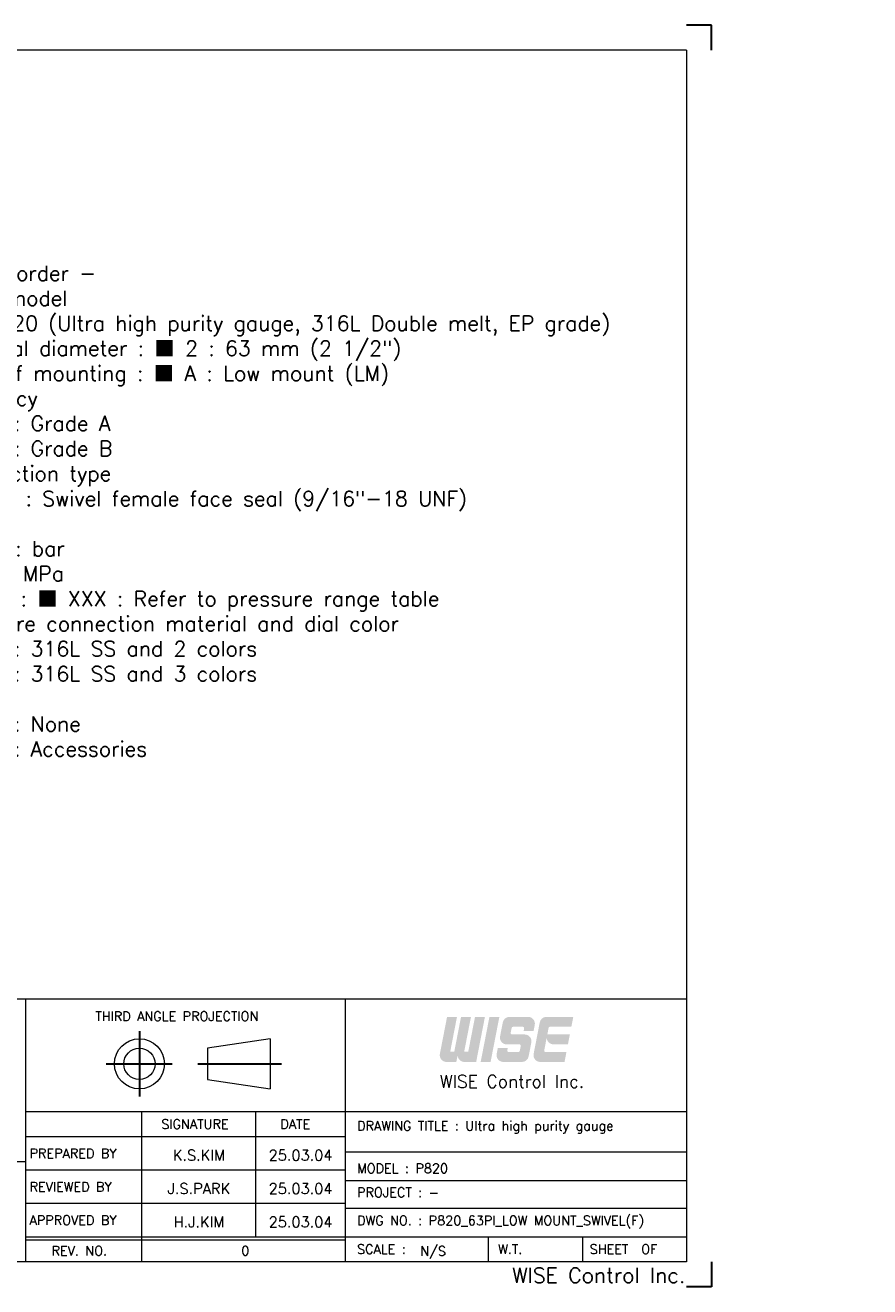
# Model space of a CAD drawing. Extents: x 377 to 765, y -2 to 250.
# Tile 3 of 3: x 597 to 765, y -2 to 250. Entities that reach past the tile are written whole.
import ezdxf
from ezdxf.enums import TextEntityAlignment as Align

# ---------------------------------------------------------------- set-up
doc = ezdxf.new("R2010")
doc.units = 0
doc.header["$LTSCALE"] = 17
doc.header["$MEASUREMENT"] = 0
doc.linetypes.add('CENTER', pattern=[2, 1.25, -0.25, 0.25, -0.25])
doc.linetypes.add('DASHEDX2', pattern=[1.5, 1, -0.5])
doc.layers.get('0').update_dxf_attribs({"linetype": 'DASHEDX2', "lineweight": 18})
doc.layers.add('4', color=4, linetype='CONTINUOUS', lineweight=30)
doc.styles.add('ROMANC', font='romans.shx', dxfattribs={"bigfont": 'whgtxt.shx'})
doc.styles.add('ROMANS', font='ROMANS.shx', dxfattribs={"bigfont": 'whgtxt.shx'})

msp = doc.modelspace()

# ---------------------------------------------------------------- hatches: boundary and pattern name
at = {"layer": '4', "linetype": 'CENTER'}
for points in [[(682.883, 44.288, 0.4142136), (684.234, 42.937), (686.582, 42.937), (688.332, 51.941), (686.351, 51.941), (685.004, 45.008), (684.193, 45.008), (685.541, 51.941), (683.56, 51.941), (682.213, 45.008), (681.402, 45.008), (682.75, 51.941), (680.769, 51.941), (679.332, 44.546, 0.4716306), (680.657, 42.937), (682.62, 42.937)], [(691.213, 51.941), (689.233, 51.941), (687.482, 42.937), (689.463, 42.937)], [(697.059, 44.03), (697.601, 46.821, 0.4716306), (696.276, 48.43), (693.74, 48.43, -0.4716306), (693.475, 48.751), (693.667, 49.742, -0.3590367), (693.932, 49.96), (695.903, 49.96, -0.4716306), (696.168, 49.639), (696.073, 49.15), (698.054, 49.15), (698.284, 50.333, 0.4716306), (696.958, 51.941), (693.227, 51.941, 0.3590367), (691.901, 50.848), (691.359, 48.057, 0.4716306), (692.685, 46.449), (695.22, 46.449, -0.4716306), (695.486, 46.127), (695.293, 45.137, -0.3590367), (695.028, 44.918), (693.057, 44.918, -0.4716306), (692.792, 45.24), (692.887, 45.729), (690.906, 45.729), (690.676, 44.546, 0.4716306), (692.002, 42.937), (695.733, 42.937, 0.3590367)], [(704.615, 44.918), (700.44, 44.918, -0.4716306), (700.175, 45.24), (700.41, 46.449), (700.673, 47.799, 0.4142136), (702.023, 46.449), (704.912, 46.449), (705.297, 48.43), (700.795, 48.43), (701.05, 49.742, -0.3590367), (701.315, 49.96), (705.595, 49.96), (705.98, 51.941), (700.61, 51.941, 0.3590367), (699.285, 50.848), (698.059, 44.546, 0.4716306), (699.385, 42.937), (704.23, 42.937)]]:
    msp.add_hatch(color=1, dxfattribs=at).paths.add_polyline_path(points)

# ---------------------------------------------------------------- linework, layer by layer
at = {"color": 4, "linetype": 'Continuous'}
for p, q in [((728.572, 245.027), (382.176, 245.027)), ((728.572, 245.027), (728.572, 3.031)), ((540.993, 55.553), (596.641, 55.553)), ((596.641, 55.553), (728.572, 55.553)), ((645.4, 47.559), (632.895, 45.683)), ((632.895, 45.683), (632.895, 39.43)), ((645.4, 47.559), (645.4, 37.555)), ((632.895, 39.43), (645.4, 37.555)), ((728.572, 3.031), (382.176, 3.031))]:
    msp.add_line(p, q, dxfattribs=at)
at = {"color": 3, "linetype": 'Continuous'}
for p, q in [((596.641, 3.031), (596.641, 55.553)), ((660.418, 55.553), (660.418, 3.031)), ((596.641, 33.044), (728.572, 33.044)), ((619.776, 3.031), (619.776, 33.044)), ((642.598, 8.033), (642.598, 33.044)), ((596.641, 28.042), (660.418, 28.042)), ((540.993, 23.039), (596.641, 23.039)), ((596.641, 21.372), (660.418, 21.372)), ((596.641, 14.703), (660.418, 14.703)), ((688.945, 8.033), (688.945, 3.031)), ((707.829, 8.033), (707.829, 3.031)), ((596.641, 7.408), (660.418, 7.408))]:
    msp.add_line(p, q, dxfattribs=at)
at = {"color": 7, "linetype": 'Continuous'}
for p, q in [((728.572, 24.915), (660.418, 24.915)), ((660.418, 19.288), (728.572, 19.288)), ((728.572, 13.66), (660.418, 13.66)), ((596.641, 8.033), (728.572, 8.033))]:
    msp.add_line(p, q, dxfattribs=at)
at = {"color": 4, "linetype": 'Continuous'}
for radius in [5.002, 3.126]:
    msp.add_circle((619.315, 42.557), radius, dxfattribs=at)
at = {"layer": '4', "color": 1}
for p, q in [((733.574, 250.029), (728.572, 250.029)), ((733.574, 245.027), (733.574, 250.029)), ((733.574, 3.031), (733.574, -1.971)), ((733.574, -1.971), (728.572, -1.971))]:
    msp.add_line(p, q, dxfattribs=at)
at = {"layer": '4', "color": 1, "linetype": 'CENTER'}
for p, q in [((619.315, 49.1), (619.315, 36.005)), ((612.666, 42.557), (625.86, 42.557)), ((630.998, 42.557), (647.704, 42.557))]:
    msp.add_line(p, q, dxfattribs=at)

# ---------------------------------------------------------------- texts
at = {"color": 3, "linetype": 'Continuous'}
for s, height, style, p in [('THIRD ANGLE PROJECTION', 1.87579, 'ROMANS', (610.505, 51.123)), ('SIGNATURE', 1.8758, 'ROMANS', (623.694, 29.587)), ('DATE', 1.8758, 'ROMANS', (647.472, 29.591)), ('DRAWING TITLE : Ultra high purity gauge', 1.87579, 'ROMANS', (662.793, 29.243)), ('PREPARED BY', 1.87579, 'ROMANS', (597.376, 23.725)), ('MODEL : P820', 1.87579, 'ROMANS', (662.793, 20.748)), ('REVIEWED BY', 1.87579, 'ROMANS', (597.376, 17.055)), ('PROJECT : -', 1.87579, 'ROMANS', (662.793, 15.952)), ('APPROVED BY', 1.87579, 'ROMANS', (597.376, 10.386)), ('DWG NO. : P820_63PI_LOW MOUNT_SWIVEL(F)', 1.87579, 'ROMANS', (662.793, 10.324)), ('REV. NO.', 1.8758, 'ROMANS', (601.762, 4.29)), ('0', 1.876, 'ROMANC', (639.66, 4.29)), ('SCALE :         ', 1.87579, 'ROMANS', (662.793, 4.612)), ('N/S', 1.8758, 'ROMANS', (675.396, 4.231)), ('W.T. ', 1.8758, 'ROMANS', (690.976, 4.612)), ('SHEET  OF', 1.8758, 'ROMANS', (709.263, 4.612))]:
    msp.add_text(s, height=height, dxfattribs=dict(at, style=style)).set_placement(p)
at = {"color": 3, "style": 'ROMANS'}
msp.add_text('WISE Control Inc.', height=2.50105, dxfattribs=at).set_placement((693.734, 39.046), align=Align.MIDDLE_CENTER)
at = {"color": 3, "linetype": 'Continuous', "style": 'ROMANS'}
for s, p in [('K.S.KIM', (631.187, 23.248)), ('25.03.04', (651.508, 23.248)), ('J.S.PARK', (631.187, 16.578)), ('25.03.04', (651.508, 16.578)), ('H.J.KIM', (631.187, 9.909)), ('25.03.04', (651.508, 9.909))]:
    msp.add_text(s, height=2.1259, dxfattribs=at).set_placement(p, align=Align.CENTER)
msp.add_text('WISE Control Inc.', height=3.00126, dxfattribs=at).set_placement((728.375, -1.181), align=Align.RIGHT)
at = {"color": 4, "insert": (575.242, 201.987), "char_height": 3, "attachment_point": 1, "style": 'ROMANS'}
msp.add_mtext_dynamic_auto_height_columns('\\pi3;{\\C3;- Main order -\\P\\pi0;1. Base model \\P    \\fGulim|b0|i0|c129|p50;■ \\Fromans,whgtxt|c129;P820 (Ultra high purity gauge, 316L Double melt, EP grade)\\P2. Nominal diameter : \\fGulim|b0|i0|c129|p50;■\\Fromans,whgtxt|c129; 2 : 63 mm (2 1/2") \\P3. Type of mounting : \\fGulim|b0|i0|c129|p50;■\\Fromans,whgtxt|c129; A : Low mount (LM)\\P4. Accuracy\\P    \\fGulim|b0|i0|c129|p50;□\\Fromans,whgtxt|c129; 3 : Grade A\\P    \\fGulim|b0|i0|c129|p50;□\\Fromans,whgtxt|c129; 4 : Grade B \\P5. Connection type\\P    \\fGulim|b0|i0|c129|p50;■\\Fromans,whgtxt|c129; SF : Swivel female face seal (9/16"-18 UNF)\\P6. Unit\\P    \\fGulim|b0|i0|c129|p50;□\\Fromans,whgtxt|c129; H : bar\\P    \\fGulim|b0|i0|c129|p50;□\\Fromans,whgtxt|c129; I : MPa \\P7. Range : \\fGulim|b0|i0|c129|p50;■\\Fromans,whgtxt|c129; XXX : Refer to pressure range table\\P8. Pressure connection material and dial color\\P    \\fGulim|b0|i0|c129|p50;□\\Fromans,whgtxt|c129; 4 : 316L SS and 2 colors\\P    \\fGulim|b0|i0|c129|p50;□\\Fromans,whgtxt|c129; 8 : 316L SS and 3 colors \\P9. Option\\P    \\fGulim|b0|i0|c129|p50;□\\Fromans,whgtxt|c129; 0 : None\\P    \\fGulim|b0|i0|c129|p50;□\\Fromans,whgtxt|c129; 1 : Accessories }', width=154.05447, gutter_width=0, height=87.704, count=1, dxfattribs=at)

doc.saveas('drawing.dxf')
